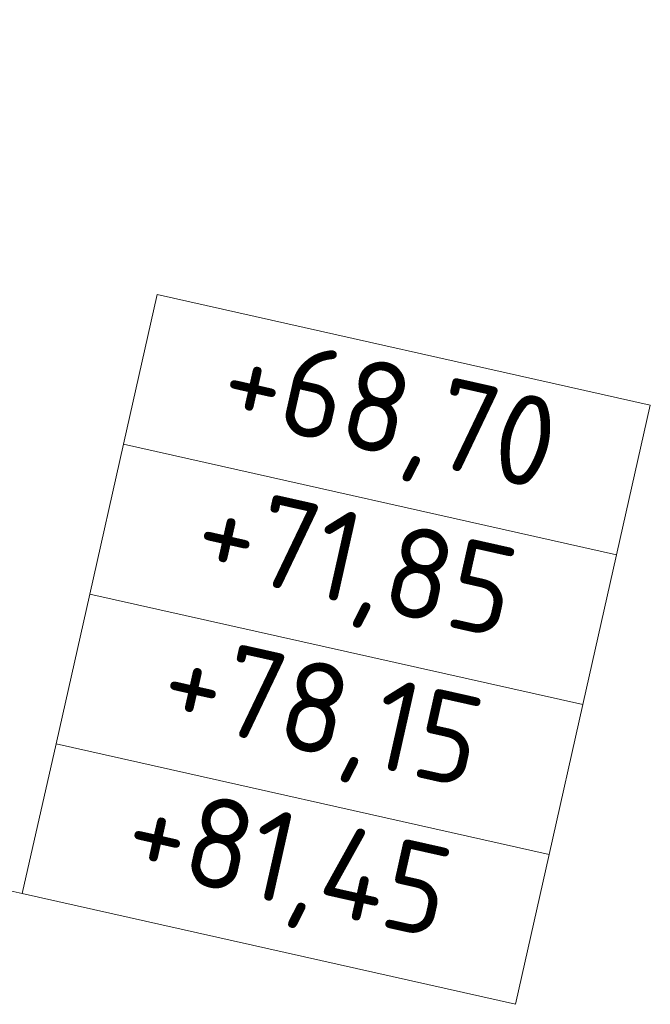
# Model space of a CAD drawing. Header units: millimetres. Extents: x -7213913 to -6930480, y 6129472 to 6353620.
# Tile 221 of 256: x -7180625 to -7178887, y 6180638 to 6183354. Entities that reach past the tile are written whole.
import ezdxf

# ---------------------------------------------------------------- set-up
doc = ezdxf.new("R2010")
doc.units = ezdxf.units.MM
doc.header["$MEASUREMENT"] = 0
doc.set_wipeout_variables(frame=1)
doc.linetypes.add('Wipeout_Contour', pattern=[1000, 0, -1000])
doc.layers.add('АР-Отметки высот.АР', color=7, linetype='Continuous')
doc.layers.add('АР-Стены_Наружные ВИТРАЖ', color=7, linetype='Continuous')
for name, color, linetype, lineweight in [('АР-Отметки высот.АР_Ном._пера__120', 7, 'Continuous', 0), ('АР-Отметки высот_новые.АР_Ном._пера__120', 7, 'Continuous', 0), ('АР-Стены_Наружные ВИТРАЖ_Ном._пера__120', 7, 'Continuous', 0)]:
    doc.layers.add(name, color=color, linetype=linetype, lineweight=lineweight)
doc.styles.add('РЎР“Р•РќР•Р\xa0Р\x98Р\xa0_РЎРўР\x98Р›Р¬_3', font='GOST_Common.ttf')
pattern_1 = [(45, (-6566190.34, 6562677.8), (-176.776695, 176.776695), []), (45, (-6566225.7, 6562713.15), (-176.776695, 176.776695), []), (45, (-6566261.05, 6562748.5), (-176.776695, 176.776695), [])]

# ---------------------------------------------------------------- blocks, each defined once
blk = doc.blocks.new('Навесная Стена_34_10', base_point=(-6566190.3, 6562677.8))
at = {"layer": 'АР-Стены_Наружные ВИТРАЖ_Ном._пера__120', "color": 7, "linetype": 'Continuous', "lineweight": 0, "flags": 128}
for points in [[(-7180668, 6184216.7), (-7181031, 6183245.6)], [(-7180438.5, 6184130.9), (-7180801.6, 6183159.8)], [(-7181057.3, 6183175.3), (-7181368, 6182344)], [(-7180827.8, 6183089.5), (-7181138.6, 6182258.2)]]:
    blk.add_lwpolyline(points, dxfattribs=at)
at = {"color": 254, "linetype": 'Wipeout_Contour', "lineweight": 0, "ltscale": 37904979.87146129}
blk.add_wipeout([(-7180815.6, 6183165), (-7180452.6, 6184136.2), (-7180471.3, 6184143.2), (-7180834.3, 6183172)], dxfattribs=at).dxf.layer = 'АР-Стены_Наружные ВИТРАЖ'
at = {"color": 254, "linetype": 'Wipeout_Contour', "lineweight": 0, "ltscale": 37903544.9960371}
blk.add_wipeout([(-7181152.6, 6182263.4), (-7180841.9, 6183094.8), (-7180860.6, 6183101.8), (-7181171.3, 6182270.4)], dxfattribs=at).dxf.layer = 'АР-Стены_Наружные ВИТРАЖ'
at = {"layer": 'АР-Стены_Наружные ВИТРАЖ', "linetype": 'Continuous', "lineweight": 0, "true_color": 0x000000}
h = blk.add_hatch(dxfattribs=at)
h.set_pattern_fill('АЛЮМИНИЙ_000A', color=18, style=0, pattern_type=2)
h.set_pattern_definition(pattern_1)
h.paths.add_polyline_path([(-7180815.6, 6183165), (-7180452.6, 6184136.2), (-7180471.3, 6184143.2), (-7180834.3, 6183172)])
h = blk.add_hatch(dxfattribs=at)
h.set_pattern_fill('АЛЮМИНИЙ_000A', color=18, style=0, pattern_type=2)
h.set_pattern_definition(pattern_1)
h.paths.add_polyline_path([(-7181152.6, 6182263.4), (-7180841.9, 6183094.8), (-7180860.6, 6183101.8), (-7181171.3, 6182270.4)])
at = {"layer": 'АР-Стены_Наружные ВИТРАЖ_Ном._пера__120', "color": 7, "linetype": 'Continuous', "lineweight": 0, "flags": 128}
for points in [[(-7180815.6, 6183165), (-7180834.3, 6183172), (-7180471.3, 6184143.2), (-7180452.6, 6184136.2)], [(-7181152.6, 6182263.4), (-7181171.3, 6182270.4), (-7180860.6, 6183101.8), (-7180841.9, 6183094.8)]]:
    blk.add_lwpolyline(points, close=True, dxfattribs=at)
at = {"color": 254, "linetype": 'Wipeout_Contour', "lineweight": 0, "ltscale": 37906114.95857643}
blk.add_wipeout([(-7180412.3, 6184201.2), (-7180641.8, 6184286.9), (-7180668, 6184216.7), (-7180438.5, 6184130.9)], dxfattribs=at).dxf.layer = 'АР-Стены_Наружные ВИТРАЖ'
at = {"color": 254, "linetype": 'Wipeout_Contour', "lineweight": 0, "ltscale": 37904576.64663031}
blk.add_wipeout([(-7180801.6, 6183159.8), (-7181031, 6183245.6), (-7181057.3, 6183175.3), (-7180827.8, 6183089.5)], dxfattribs=at).dxf.layer = 'АР-Стены_Наружные ВИТРАЖ'
at = {"color": 254, "linetype": 'Wipeout_Contour', "lineweight": 0, "ltscale": 37903245.23335372}
blk.add_wipeout([(-7181138.6, 6182258.2), (-7181368, 6182344), (-7181394.3, 6182273.7), (-7181164.8, 6182187.9)], dxfattribs=at).dxf.layer = 'АР-Стены_Наружные ВИТРАЖ'
at = {"layer": 'АР-Стены_Наружные ВИТРАЖ', "linetype": 'Continuous', "lineweight": 0, "true_color": 0x000000}
h = blk.add_hatch(dxfattribs=at)
h.set_pattern_fill('АЛЮМИНИЙ_000A', color=18, style=0, pattern_type=2)
h.set_pattern_definition(pattern_1)
h.paths.add_polyline_path([(-7180412.3, 6184201.2), (-7180641.8, 6184286.9), (-7180668, 6184216.7), (-7180438.5, 6184130.9)])
h = blk.add_hatch(dxfattribs=at)
h.set_pattern_fill('АЛЮМИНИЙ_000A', color=18, style=0, pattern_type=2)
h.set_pattern_definition(pattern_1)
h.paths.add_polyline_path([(-7180801.6, 6183159.8), (-7181031, 6183245.6), (-7181057.3, 6183175.3), (-7180827.8, 6183089.5)])
h = blk.add_hatch(dxfattribs=at)
h.set_pattern_fill('АЛЮМИНИЙ_000A', color=18, style=0, pattern_type=2)
h.set_pattern_definition(pattern_1)
h.paths.add_polyline_path([(-7181138.6, 6182258.2), (-7181368, 6182344), (-7181394.3, 6182273.7), (-7181164.8, 6182187.9)])
at = {"layer": 'АР-Стены_Наружные ВИТРАЖ_Ном._пера__120', "color": 7, "linetype": 'Continuous', "lineweight": 0, "flags": 128}
for points in [[(-7180412.3, 6184201.2), (-7180438.5, 6184130.9), (-7180668, 6184216.7), (-7180641.8, 6184286.9)], [(-7180801.6, 6183159.8), (-7180827.8, 6183089.5), (-7181057.3, 6183175.3), (-7181031, 6183245.6)], [(-7181138.6, 6182258.2), (-7181164.8, 6182187.9), (-7181394.3, 6182273.7), (-7181368, 6182344)]]:
    blk.add_lwpolyline(points, close=True, dxfattribs=at)
blk = doc.blocks.new('Линия_8_10', base_point=(-7180617.3, 6180943.4))
at = {"layer": 'АР-Отметки высот.АР_Ном._пера__120', "color": 7, "linetype": 'Continuous', "lineweight": 0}
blk.add_line((-7180617.3, 6180943.4), (-7185198.4, 6181972.2), dxfattribs=at)
blk.add_circle((-7185295.9, 6181994.2), 100, dxfattribs=at)

msp = doc.modelspace()

# ---------------------------------------------------------------- linework, layer by layer
at = {"layer": 'АР-Отметки высот_новые.АР_Ном._пера__120', "color": 7, "linetype": 'Continuous', "lineweight": 0, "flags": 128}
for points in [[(-7180246.1, 6182596.2), (-7178886.8, 6182290.9), (-7178979.6, 6181877.9), (-7180338.8, 6182183.2)], [(-7180431.7, 6181769.8), (-7179072.4, 6181464.6), (-7179165.2, 6181051.3), (-7180524.5, 6181356.6)], [(-7180524.5, 6181356.6), (-7179165.2, 6181051.3), (-7179258, 6180638.1), (-7180617.3, 6180943.4)]]:
    msp.add_lwpolyline(points, close=True, dxfattribs=at)

# ---------------------------------------------------------------- block references
at = {"layer": 'АР-Отметки высот.АР', "color": 7, "linetype": 'Continuous', "lineweight": 0}
msp.add_blockref('Линия_8_10', (-7180617.3, 6180943.4), dxfattribs=at)
at = {"layer": 'АР-Стены_Наружные ВИТРАЖ', "linetype": 'Continuous', "lineweight": 0}
msp.add_blockref('Навесная Стена_34_10', (-6566190.3, 6562677.8), dxfattribs=at)

# ---------------------------------------------------------------- texts
at = {"layer": 'АР-Отметки высот_новые.АР_Ном._пера__120', "color": 7, "linetype": 'Continuous', "lineweight": 0, "attachment_point": 5, "rotation": 347.3417, "style": 'РЎР“Р•РќР•Р\xa0Р\x98Р\xa0_РЎРўР\x98Р›Р¬_3'}
for s, insert, char_height in [('\\A1;{\\pqc;\\fGOST Common|b0|i0|c204|p0;\\W1.000000;+\\fGOST Common|b0|i0|c204|p0;\\W1.000000;68\\fGOST Common|b0|i0|c204|p0;\\W1.000000;,70}', (-7179609.9, 6182249.8), 249.8142), ('\\A1;{\\pqc;\\fGOST Common|b0|i0|c204|p0;\\W1.000000;+71,85}', (-7179702.8, 6181836.5), 250), ('\\A1;{\\pqc;\\fGOST Common|b0|i0|c204|p0;\\W1.000000;+78,15}', (-7179795.6, 6181423.3), 250), ('\\A1;{\\pqc;\\fGOST Common|b0|i0|c204|p0;\\W1.000000;+81,45}', (-7179888.4, 6181009.8), 250)]:
    msp.add_mtext(s, dxfattribs=dict(at, insert=insert, char_height=char_height))

# ---------------------------------------------------------------- next in the draw order: linework, layer by layer
at = {"layer": 'АР-Отметки высот_новые.АР_Ном._пера__120', "color": 7, "linetype": 'Continuous', "lineweight": 0, "flags": 128}
msp.add_lwpolyline([(-7180338.8, 6182183.1), (-7178979.6, 6181877.8), (-7179072.4, 6181464.6), (-7180431.7, 6181769.8)], close=True, dxfattribs=at)

doc.saveas('drawing.dxf')
